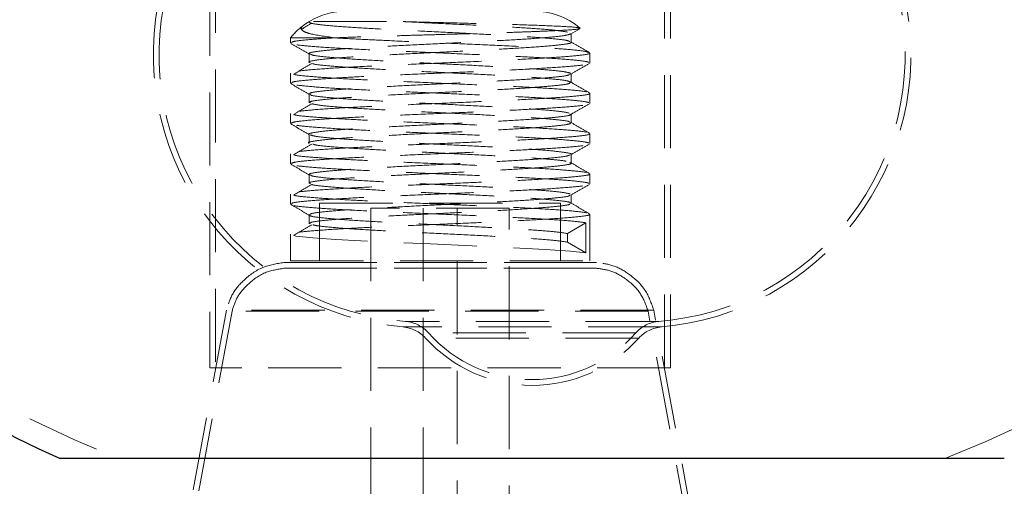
# Model space of a CAD drawing. Header units: millimetres. Extents: x 373 to 928, y 275 to 747.
# Tile 83 of 117: x 886 to 903, y 323 to 331. Entities that reach past the tile are written whole.
import ezdxf

# ---------------------------------------------------------------- set-up
doc = ezdxf.new("R2010")
doc.units = ezdxf.units.MM
doc.linetypes.add('HIDDEN', pattern=[1.905, 1.27, -0.635])

msp = doc.modelspace()

# ---------------------------------------------------------------- linework, layer by layer
at = {"color": 7, "linetype": 'HIDDEN', "lineweight": 18}
for p, q in [((889.462, 337.998), (889.462, 325.198)), ((897.262, 325.198), (897.262, 337.998)), ((889.362, 337.598), (889.362, 325.198)), ((897.362, 325.198), (897.362, 337.598)), ((891.091, 331.209), (891.092, 331.209)), ((895.629, 330.992), (895.79, 331.085)), ((890.762, 330.925), (891.496, 330.925)), ((890.762, 330.925), (890.762, 330.839)), ((891.551, 330.925), (891.485, 330.925)), ((895.625, 331.002), (895.635, 330.996)), ((895.637, 330.852), (895.637, 331.002)), ((895.962, 330.489), (895.962, 330.664)), ((890.762, 330.314), (890.762, 330.139)), ((895.962, 329.789), (895.962, 329.964)), ((890.762, 329.614), (890.762, 329.439)), ((895.962, 329.089), (895.962, 329.264)), ((890.762, 328.914), (890.762, 328.739)), ((895.962, 328.389), (895.962, 328.564)), ((890.762, 328.214), (890.762, 328.039)), ((891.27, 328.056), (895.454, 328.056)), ((891.27, 328.056), (891.27, 327.056)), ((895.454, 327.056), (895.454, 328.056)), ((894.562, 327.97), (892.162, 327.97)), ((892.162, 327.97), (892.162, 321.88)), ((893.066, 327.97), (893.066, 320.061)), ((893.658, 320.061), (893.658, 327.97)), ((894.562, 321.88), (894.562, 327.97)), ((895.962, 327.056), (895.962, 327.864)), ((895.892, 327.715), (895.576, 327.527)), ((895.892, 327.19), (895.892, 327.715)), ((890.762, 327.514), (890.762, 327.056)), ((895.576, 327.527), (895.576, 327.377)), ((895.576, 327.377), (895.892, 327.19)), ((896.076, 327.024), (890.647, 327.024)), ((890.662, 327.024), (896.062, 327.024)), ((890.762, 327.056), (895.962, 327.056)), ((896.076, 326.924), (890.648, 326.924)), ((890.661, 326.924), (896.063, 326.924)), ((889.65, 326.199), (886.862, 311.035)), ((889.749, 326.181), (886.96, 311.016)), ((897.073, 326.199), (889.658, 326.199)), ((896.975, 326.181), (889.756, 326.181)), ((899.764, 311.016), (896.975, 326.181)), ((899.862, 311.035), (897.073, 326.199)), ((897.16, 326.002), (892.764, 326.002)), ((897.204, 325.906), (892.72, 325.906)), ((896.758, 325.802), (893.167, 325.802)), ((896.811, 325.711), (893.11, 325.711)), ((889.92, 325.198), (889.362, 325.198)), ((897.362, 325.198), (889.92, 325.198))]:
    msp.add_line(p, q, dxfattribs=at)
at = {"color": 7, "linetype": 'Continuous', "lineweight": 25}
msp.add_line((903.161, 323.62), (886.761, 323.62), dxfattribs=at)
at = {"color": 7, "linetype": 'HIDDEN', "lineweight": 18, "flags": 128}
msp.add_lwpolyline([(890.834, 327.492), (890.858, 327.484), (891.149, 327.453), (891.551, 327.425), (891.987, 327.401), (892.483, 327.378), (893.197, 327.346), (893.92, 327.315), (894.602, 327.284), (895.186, 327.253), (895.627, 327.221), (895.892, 327.19), (895.892, 327.19), (895.892, 327.19)], dxfattribs=at)
at = {"color": 7, "linetype": 'Continuous', "lineweight": 25}
msp.add_arc((894.961, 341.861), 20, 97.9818, 245.7952, dxfattribs=at)
at = {"color": 7, "linetype": 'HIDDEN', "lineweight": 18}
for centre, radius, start, end in [((894.961, 341.861), 19.6, 93.2173, 248.5441), ((894.961, 341.861), 19.6, 291.4559, 0), ((893.362, 306.355), 34.6, 91.8218, 244.1154), ((893.362, 306.355), 34.6, 0, 88.1782), ((893.127, 330.633), 4.745, 169.5807, 265.0349), ((893.127, 330.633), 4.645, 169.5807, 265.4656), ((896.794, 330.633), 4.645, 274.5344, 10.4193), ((896.794, 330.633), 4.745, 274.9651, 10.4193), ((891.739, 330.134), 1.257, 90, 121.2614), ((894.985, 330.134), 1.257, 49.9742, 90), ((891.739, 330.134), 1.257, 125.6374, 141.0196), ((892.713, 325.404), 0.6, 41.4656, 85.4656), ((897.209, 325.404), 0.6, 94.5344, 138.5344), ((892.665, 325.308), 0.6, 42.2134, 85.0349), ((894.961, 327.391), 2.4, 221.4656, 318.5344), ((897.257, 325.308), 0.6, 94.9651, 137.7866), ((894.961, 327.391), 2.5, 222.2134, 317.7866)]:
    msp.add_arc(centre, radius, start, end, dxfattribs=at)
for points, knots in [([(891.551, 330.925), (891.394, 330.947), (891.158, 330.979), (890.995, 331.031), (890.943, 331.073), (890.955, 331.113), (890.994, 331.147), (891.029, 331.172), (891.067, 331.194), (891.085, 331.205), (891.091, 331.209)], [0, 0, 0, 0, 0.3523417, 0.5269114, 0.7074746, 0.8452781, 0.9061702, 0.9673389, 0.9884519, 1, 1, 1, 1]), ([(891.131, 331.18), (891.078, 331.148), (891.02, 331.114), (890.962, 331.079), (890.956, 331.076)], [0, 0, 0, 0, 0.904693, 1, 1, 1, 1]), ([(891.091, 331.209), (891.09, 331.203), (891.085, 331.186), (891.227, 331.158), (891.548, 331.128), (892.013, 331.096), (892.584, 331.065), (893.215, 331.034), (893.858, 331.003), (894.461, 330.971), (894.981, 330.94), (895.366, 330.909), (895.588, 330.882), (895.604, 330.866), (895.61, 330.86)], [0, 0, 0, 0, 0.053573, 0.143447, 0.232611, 0.322469, 0.411673, 0.501453, 0.590753, 0.680392, 0.769841, 0.859291, 0.948929, 1, 1, 1, 1]), ([(891.162, 331.209), (891.193, 331.209), (891.26, 331.209), (891.435, 331.209), (891.664, 331.209), (891.941, 331.209), (892.288, 331.209), (892.562, 331.209), (892.718, 331.209)], [0, 0, 0, 0, 0.1441279, 0.3053706, 0.4666133, 0.627856, 0.7890986, 1, 1, 1, 1]), ([(895.788, 331.089), (895.788, 331.087), (895.787, 331.079), (895.644, 331.066), (895.377, 331.051), (895.115, 331.04), (894.8, 331.028), (894.443, 331.016), (894.051, 331.004), (893.639, 330.992), (893.212, 330.98), (892.788, 330.968), (892.374, 330.956), (891.924, 330.942), (891.655, 330.931), (891.496, 330.925)], [0, 0, 0, 0, 0.022334, 0.163148, 0.233509, 0.305853, 0.377173, 0.450543, 0.522328, 0.596149, 0.668719, 0.743353, 0.816636, 0.892023, 1, 1, 1, 1]), ([(892.718, 331.209), (892.884, 331.2), (893.257, 331.181), (893.858, 331.153), (894.462, 331.121), (894.977, 331.09), (895.379, 331.059), (895.51, 331.038), (895.576, 331.027)], [0, 0, 0, 0, 0.137645, 0.30974, 0.482487, 0.65487, 0.827253, 1, 1, 1, 1]), ([(892.718, 331.209), (892.967, 331.202), (893.466, 331.19), (894.239, 331.169), (894.928, 331.149), (895.461, 331.128), (895.73, 331.111), (895.777, 331.1), (895.792, 331.096)], [0, 0, 0, 0, 0.177934, 0.355762, 0.537477, 0.721284, 0.906603, 1, 1, 1, 1]), ([(890.786, 330.839), (890.784, 330.846), (890.78, 330.862), (891.003, 330.89), (891.29, 330.912), (891.476, 330.924), (891.496, 330.925)], [0, 0, 0, 0, 0.228323, 0.593649, 0.956619, 1, 1, 1, 1]), ([(895.619, 330.992), (895.594, 330.983), (895.542, 330.964), (895.249, 330.934), (894.814, 330.902), (894.26, 330.872), (893.638, 330.84), (892.993, 330.809), (892.378, 330.777), (891.84, 330.747), (891.417, 330.715), (891.161, 330.684), (891.058, 330.661), (891.097, 330.648), (891.104, 330.646)], [0, 0, 0, 0, 0.078953, 0.168944, 0.259595, 0.349544, 0.44021, 0.530174, 0.620792, 0.710824, 0.801332, 0.891488, 0.981822, 1, 1, 1, 1]), ([(891.551, 330.925), (891.692, 330.917), (891.973, 330.901), (892.531, 330.875), (893.193, 330.846), (893.929, 330.815), (894.618, 330.784), (895.212, 330.753), (895.652, 330.721), (895.907, 330.694), (895.926, 330.677), (895.933, 330.671)], [0, 0, 0, 0, 0.093641, 0.1869424, 0.3103809, 0.4331608, 0.5564056, 0.6793909, 0.8023765, 0.9256209, 1, 1, 1, 1]), ([(890.769, 330.831), (890.823, 330.8), (890.932, 330.737), (891.041, 330.674), (891.095, 330.642)], [0, 0, 0, 0, 0.500079, 1, 1, 1, 1]), ([(895.943, 330.502), (895.928, 330.507), (895.876, 330.521), (895.656, 330.546), (895.21, 330.578), (894.618, 330.609), (893.928, 330.64), (893.193, 330.671), (892.472, 330.703), (891.821, 330.733), (891.286, 330.765), (890.933, 330.796), (890.765, 330.818), (890.777, 330.83), (890.779, 330.831)], [0, 0, 0, 0, 0.038306, 0.133599, 0.228693, 0.323785, 0.41908, 0.514014, 0.609458, 0.704291, 0.799818, 0.894608, 0.990151, 1, 1, 1, 1]), ([(895.625, 330.852), (895.629, 330.85), (895.656, 330.838), (895.534, 330.815), (895.255, 330.784), (894.813, 330.752), (894.261, 330.722), (893.638, 330.69), (892.993, 330.659), (892.378, 330.627), (891.84, 330.597), (891.417, 330.565), (891.161, 330.534), (891.058, 330.511), (891.097, 330.498), (891.104, 330.496)], [0, 0, 0, 0, 0.014976, 0.103176, 0.190812, 0.279089, 0.366685, 0.454978, 0.542587, 0.630833, 0.718509, 0.806648, 0.894444, 0.982414, 1, 1, 1, 1]), ([(895.957, 330.671), (895.903, 330.702), (895.794, 330.765), (895.685, 330.828), (895.631, 330.86)], [0, 0, 0, 0, 0.50008, 1, 1, 1, 1]), ([(895.948, 330.664), (895.952, 330.662), (895.983, 330.65), (895.844, 330.627), (895.525, 330.597), (895.02, 330.565), (894.389, 330.534), (893.678, 330.502), (892.941, 330.472), (892.237, 330.44), (891.623, 330.409), (891.138, 330.377), (890.851, 330.346), (890.73, 330.325), (890.764, 330.314), (890.765, 330.314)], [0, 0, 0, 0, 0.015173, 0.104732, 0.193719, 0.283357, 0.372303, 0.461956, 0.550915, 0.640522, 0.729549, 0.819046, 0.908196, 0.997521, 1, 1, 1, 1]), ([(891.089, 330.646), (891.089, 330.621), (891.089, 330.571), (891.089, 330.521), (891.089, 330.496)], [0, 0, 0, 0, 0.499919, 1, 1, 1, 1]), ([(891.114, 330.642), (891.126, 330.635), (891.156, 330.618), (891.405, 330.59), (891.811, 330.559), (892.346, 330.528), (892.957, 330.496), (893.602, 330.465), (894.227, 330.433), (894.786, 330.403), (895.229, 330.371), (895.54, 330.34), (895.602, 330.319), (895.633, 330.309)], [0, 0, 0, 0, 0.062876, 0.156428, 0.250345, 0.343769, 0.4378, 0.531153, 0.625234, 0.718572, 0.812637, 0.906017, 1, 1, 1, 1]), ([(890.786, 330.139), (890.784, 330.146), (890.78, 330.162), (891.003, 330.19), (891.411, 330.221), (891.979, 330.253), (892.653, 330.284), (893.383, 330.315), (894.111, 330.346), (894.781, 330.377), (895.342, 330.409), (895.735, 330.44), (895.936, 330.464), (895.934, 330.478), (895.933, 330.481)], [0, 0, 0, 0, 0.057366, 0.149154, 0.24035, 0.332026, 0.423347, 0.514846, 0.606348, 0.697668, 0.789345, 0.88054, 0.972329, 1, 1, 1, 1]), ([(891.131, 330.48), (891.078, 330.448), (890.973, 330.386), (890.867, 330.323), (890.815, 330.292)], [0, 0, 0, 0, 0.499949, 1, 1, 1, 1]), ([(891.148, 330.48), (891.154, 330.477), (891.183, 330.464), (891.409, 330.44), (891.81, 330.409), (892.346, 330.378), (892.957, 330.346), (893.602, 330.315), (894.227, 330.283), (894.786, 330.253), (895.229, 330.221), (895.538, 330.191), (895.599, 330.17), (895.629, 330.159)], [0, 0, 0, 0, 0.026045, 0.123528, 0.221391, 0.31874, 0.416723, 0.513998, 0.612032, 0.709292, 0.807309, 0.904613, 1, 1, 1, 1]), ([(895.629, 330.292), (895.683, 330.324), (895.792, 330.387), (895.9, 330.45), (895.955, 330.481)], [0, 0, 0, 0, 0.499922, 1, 1, 1, 1]), ([(890.834, 330.292), (890.84, 330.289), (890.873, 330.276), (891.118, 330.254), (891.512, 330.226), (891.977, 330.201), (892.53, 330.175), (893.194, 330.146), (893.928, 330.115), (894.618, 330.084), (895.212, 330.053), (895.652, 330.021), (895.907, 329.994), (895.926, 329.977), (895.933, 329.971)], [0, 0, 0, 0, 0.024858, 0.122144, 0.20825, 0.28239, 0.356262, 0.453995, 0.551207, 0.648786, 0.74616, 0.843535, 0.941114, 1, 1, 1, 1]), ([(895.607, 330.292), (895.603, 330.287), (895.591, 330.272), (895.382, 330.246), (895.006, 330.215), (894.492, 330.184), (893.893, 330.152), (893.251, 330.122), (892.618, 330.09), (892.043, 330.059), (891.57, 330.027), (891.244, 329.997), (891.08, 329.969), (891.102, 329.952), (891.111, 329.946)], [0, 0, 0, 0, 0.042301, 0.132753, 0.223013, 0.313274, 0.403725, 0.493836, 0.584429, 0.674443, 0.765116, 0.855088, 0.945777, 1, 1, 1, 1]), ([(895.637, 330.152), (895.637, 330.177), (895.637, 330.227), (895.637, 330.277), (895.637, 330.302)], [0, 0, 0, 0, 0.50008, 1, 1, 1, 1]), ([(890.769, 330.131), (890.823, 330.1), (890.932, 330.037), (891.041, 329.974), (891.095, 329.942)], [0, 0, 0, 0, 0.500078, 1, 1, 1, 1]), ([(895.943, 329.802), (895.928, 329.807), (895.876, 329.821), (895.656, 329.846), (895.21, 329.878), (894.618, 329.909), (893.928, 329.94), (893.193, 329.971), (892.472, 330.003), (891.821, 330.033), (891.286, 330.065), (890.933, 330.096), (890.765, 330.118), (890.777, 330.13), (890.779, 330.131)], [0, 0, 0, 0, 0.038307, 0.133603, 0.2287, 0.323796, 0.419093, 0.51403, 0.609477, 0.704313, 0.799843, 0.894636, 0.990183, 1, 1, 1, 1]), ([(895.622, 330.152), (895.618, 330.144), (895.608, 330.125), (895.385, 330.096), (895.006, 330.065), (894.493, 330.034), (893.893, 330.002), (893.251, 329.972), (892.618, 329.94), (892.043, 329.909), (891.57, 329.877), (891.244, 329.847), (891.08, 329.819), (891.102, 329.802), (891.111, 329.796)], [0, 0, 0, 0, 0.0680014, 0.1560358, 0.2438842, 0.3317332, 0.4197669, 0.5074689, 0.5956414, 0.6832495, 0.7714992, 0.859067, 0.9473323, 1, 1, 1, 1]), ([(895.957, 329.971), (895.903, 330.002), (895.794, 330.065), (895.685, 330.128), (895.631, 330.16)], [0, 0, 0, 0, 0.500146, 1, 1, 1, 1]), ([(895.948, 329.964), (895.952, 329.962), (895.983, 329.95), (895.844, 329.927), (895.525, 329.897), (895.02, 329.865), (894.389, 329.834), (893.678, 329.802), (892.941, 329.772), (892.237, 329.74), (891.623, 329.709), (891.138, 329.677), (890.851, 329.646), (890.73, 329.625), (890.764, 329.614), (890.765, 329.614)], [0, 0, 0, 0, 0.015173, 0.104732, 0.193719, 0.283357, 0.372303, 0.461956, 0.550915, 0.640522, 0.729549, 0.819046, 0.908196, 0.997521, 1, 1, 1, 1]), ([(891.089, 329.946), (891.089, 329.921), (891.089, 329.871), (891.089, 329.821), (891.089, 329.796)], [0, 0, 0, 0, 0.4998383, 1, 1, 1, 1]), ([(891.112, 329.942), (891.112, 329.939), (891.11, 329.926), (891.286, 329.902), (891.629, 329.872), (892.121, 329.84), (892.706, 329.809), (893.344, 329.778), (893.982, 329.746), (894.574, 329.715), (895.066, 329.684), (895.439, 329.653), (895.548, 329.632), (895.602, 329.621)], [0, 0, 0, 0, 0.025942, 0.12366, 0.220745, 0.318343, 0.415561, 0.512972, 0.610381, 0.7076, 0.805198, 0.902283, 1, 1, 1, 1]), ([(890.786, 329.439), (890.784, 329.446), (890.78, 329.462), (891.003, 329.49), (891.411, 329.521), (891.979, 329.553), (892.653, 329.584), (893.383, 329.615), (894.111, 329.646), (894.781, 329.677), (895.342, 329.709), (895.735, 329.74), (895.936, 329.764), (895.934, 329.778), (895.933, 329.781)], [0, 0, 0, 0, 0.057367, 0.149157, 0.240354, 0.332032, 0.423355, 0.514856, 0.606359, 0.697681, 0.789359, 0.880556, 0.972346, 1, 1, 1, 1]), ([(891.131, 329.78), (891.078, 329.748), (890.972, 329.686), (890.867, 329.623), (890.815, 329.592)], [0, 0, 0, 0, 0.499911, 1, 1, 1, 1]), ([(891.141, 329.78), (891.186, 329.771), (891.283, 329.751), (891.634, 329.721), (892.119, 329.69), (892.707, 329.659), (893.344, 329.628), (893.983, 329.596), (894.573, 329.565), (895.07, 329.534), (895.424, 329.503), (895.609, 329.478), (895.61, 329.464), (895.611, 329.46)], [0, 0, 0, 0, 0.0851205, 0.1824858, 0.2803657, 0.3778646, 0.4755568, 0.573248, 0.6707477, 0.7686268, 0.8659926, 0.9639918, 1, 1, 1, 1]), ([(895.629, 329.592), (895.683, 329.624), (895.792, 329.687), (895.9, 329.75), (895.955, 329.781)], [0, 0, 0, 0, 0.499923, 1, 1, 1, 1]), ([(890.834, 329.592), (890.84, 329.589), (890.873, 329.576), (891.118, 329.554), (891.512, 329.526), (891.977, 329.501), (892.53, 329.475), (893.194, 329.446), (893.928, 329.415), (894.618, 329.384), (895.212, 329.353), (895.652, 329.321), (895.907, 329.294), (895.926, 329.277), (895.933, 329.271)], [0, 0, 0, 0, 0.024861, 0.122147, 0.208253, 0.282394, 0.356266, 0.453999, 0.55121, 0.64879, 0.746164, 0.843539, 0.941118, 1, 1, 1, 1]), ([(895.617, 329.602), (895.622, 329.598), (895.642, 329.584), (895.492, 329.558), (895.177, 329.528), (894.71, 329.496), (894.14, 329.465), (893.509, 329.434), (892.867, 329.403), (892.263, 329.371), (891.746, 329.34), (891.35, 329.309), (891.132, 329.277), (891.05, 329.257), (891.09, 329.246), (891.09, 329.246)], [0, 0, 0, 0, 0.032434, 0.120718, 0.208304, 0.296572, 0.384198, 0.472389, 0.560109, 0.648162, 0.736028, 0.823896, 0.911947, 0.999668, 1, 1, 1, 1]), ([(895.637, 329.452), (895.637, 329.477), (895.637, 329.527), (895.637, 329.577), (895.637, 329.602)], [0, 0, 0, 0, 0.500159, 1, 1, 1, 1]), ([(890.769, 329.431), (890.823, 329.4), (890.932, 329.337), (891.041, 329.274), (891.095, 329.242)], [0, 0, 0, 0, 0.500077, 1, 1, 1, 1]), ([(895.943, 329.102), (895.928, 329.107), (895.876, 329.121), (895.656, 329.146), (895.21, 329.178), (894.618, 329.209), (893.928, 329.24), (893.193, 329.271), (892.473, 329.303), (891.82, 329.333), (891.292, 329.365), (890.911, 329.396), (890.821, 329.417), (890.776, 329.428)], [0, 0, 0, 0, 0.038687, 0.134928, 0.230968, 0.327006, 0.423249, 0.519127, 0.61552, 0.711296, 0.807774, 0.903506, 1, 1, 1, 1]), ([(895.616, 329.452), (895.622, 329.448), (895.642, 329.434), (895.492, 329.408), (895.177, 329.378), (894.71, 329.346), (894.14, 329.315), (893.509, 329.284), (892.867, 329.253), (892.263, 329.221), (891.746, 329.19), (891.35, 329.159), (891.132, 329.127), (891.05, 329.107), (891.089, 329.096), (891.09, 329.096)], [0, 0, 0, 0, 0.032518, 0.120807, 0.208398, 0.296672, 0.384303, 0.4725, 0.560225, 0.648283, 0.736155, 0.824028, 0.912085, 0.999811, 1, 1, 1, 1]), ([(895.957, 329.271), (895.903, 329.302), (895.794, 329.365), (895.685, 329.428), (895.631, 329.46)], [0, 0, 0, 0, 0.5002115, 1, 1, 1, 1]), ([(895.948, 329.264), (895.952, 329.262), (895.983, 329.25), (895.844, 329.227), (895.525, 329.197), (895.02, 329.165), (894.389, 329.134), (893.678, 329.102), (892.941, 329.072), (892.237, 329.04), (891.623, 329.009), (891.138, 328.977), (890.851, 328.946), (890.73, 328.925), (890.764, 328.914), (890.765, 328.914)], [0, 0, 0, 0, 0.015173, 0.104732, 0.193719, 0.283357, 0.372303, 0.461956, 0.550915, 0.640522, 0.729549, 0.819046, 0.908196, 0.997521, 1, 1, 1, 1]), ([(891.089, 329.246), (891.089, 329.221), (891.089, 329.171), (891.089, 329.121), (891.089, 329.096)], [0, 0, 0, 0, 0.4997574, 1, 1, 1, 1]), ([(891.105, 329.242), (891.129, 329.233), (891.182, 329.214), (891.474, 329.184), (891.909, 329.152), (892.463, 329.122), (893.085, 329.09), (893.73, 329.059), (894.346, 329.027), (894.884, 328.997), (895.308, 328.965), (895.559, 328.934), (895.665, 328.913), (895.636, 328.902), (895.635, 328.902)], [0, 0, 0, 0, 0.080173, 0.171601, 0.263699, 0.355084, 0.447198, 0.538598, 0.630664, 0.722133, 0.814087, 0.905682, 0.997459, 1, 1, 1, 1]), ([(890.786, 328.739), (890.784, 328.746), (890.78, 328.762), (891.003, 328.79), (891.411, 328.821), (891.979, 328.853), (892.653, 328.884), (893.383, 328.915), (894.111, 328.946), (894.781, 328.977), (895.342, 329.009), (895.735, 329.04), (895.936, 329.064), (895.934, 329.078), (895.933, 329.081)], [0, 0, 0, 0, 0.057367, 0.149156, 0.240353, 0.332029, 0.423352, 0.514852, 0.606355, 0.697676, 0.789354, 0.88055, 0.972339, 1, 1, 1, 1]), ([(891.131, 329.08), (891.078, 329.048), (890.972, 328.986), (890.867, 328.923), (890.815, 328.892)], [0, 0, 0, 0, 0.499874, 1, 1, 1, 1]), ([(891.153, 329.08), (891.168, 329.075), (891.214, 329.059), (891.478, 329.034), (891.908, 329.002), (892.464, 328.972), (893.085, 328.94), (893.731, 328.909), (894.345, 328.877), (894.888, 328.847), (895.292, 328.815), (895.516, 328.794), (895.547, 328.782), (895.549, 328.782)], [0, 0, 0, 0, 0.049191, 0.153721, 0.259016, 0.363498, 0.468812, 0.573309, 0.678568, 0.783145, 0.888276, 0.992996, 1, 1, 1, 1]), ([(895.629, 328.892), (895.683, 328.924), (895.792, 328.987), (895.9, 329.05), (895.955, 329.081)], [0, 0, 0, 0, 0.499924, 1, 1, 1, 1]), ([(890.834, 328.892), (890.84, 328.889), (890.873, 328.876), (891.118, 328.854), (891.512, 328.826), (891.977, 328.801), (892.53, 328.775), (893.194, 328.746), (893.928, 328.715), (894.618, 328.684), (895.212, 328.653), (895.652, 328.621), (895.907, 328.594), (895.926, 328.577), (895.933, 328.571)], [0, 0, 0, 0, 0.024865, 0.122151, 0.208257, 0.282397, 0.356269, 0.454002, 0.551214, 0.648794, 0.746168, 0.843543, 0.941122, 1, 1, 1, 1]), ([(895.609, 328.892), (895.597, 328.885), (895.567, 328.868), (895.319, 328.84), (894.913, 328.809), (894.378, 328.778), (893.767, 328.746), (893.122, 328.715), (892.497, 328.683), (891.939, 328.653), (891.491, 328.621), (891.199, 328.59), (891.068, 328.565), (891.101, 328.55), (891.111, 328.546)], [0, 0, 0, 0, 0.060596, 0.150766, 0.241287, 0.331333, 0.421964, 0.511941, 0.602621, 0.692584, 0.783248, 0.873252, 0.963837, 1, 1, 1, 1]), ([(895.637, 328.752), (895.637, 328.777), (895.637, 328.827), (895.637, 328.877), (895.637, 328.902)], [0, 0, 0, 0, 0.5002385, 1, 1, 1, 1]), ([(890.769, 328.731), (890.824, 328.7), (890.932, 328.637), (891.041, 328.574), (891.095, 328.542)], [0, 0, 0, 0, 0.5000762, 1, 1, 1, 1]), ([(895.943, 328.402), (895.928, 328.407), (895.876, 328.421), (895.656, 328.446), (895.21, 328.478), (894.618, 328.509), (893.928, 328.54), (893.193, 328.571), (892.472, 328.603), (891.821, 328.633), (891.286, 328.665), (890.933, 328.696), (890.765, 328.718), (890.777, 328.73), (890.779, 328.731)], [0, 0, 0, 0, 0.03831, 0.133612, 0.228716, 0.323818, 0.419122, 0.514065, 0.609519, 0.704361, 0.799898, 0.894696, 0.99025, 1, 1, 1, 1]), ([(895.616, 328.76), (895.624, 328.757), (895.668, 328.744), (895.573, 328.721), (895.326, 328.69), (894.911, 328.659), (894.379, 328.628), (893.767, 328.596), (893.122, 328.565), (892.497, 328.533), (891.939, 328.503), (891.491, 328.471), (891.199, 328.44), (891.068, 328.415), (891.101, 328.4), (891.111, 328.396)], [0, 0, 0, 0, 0.019492, 0.105529, 0.191397, 0.277599, 0.363349, 0.449657, 0.535342, 0.621695, 0.707367, 0.793705, 0.879416, 0.965679, 1, 1, 1, 1]), ([(895.957, 328.571), (895.903, 328.602), (895.794, 328.665), (895.685, 328.728), (895.631, 328.76)], [0, 0, 0, 0, 0.500278, 1, 1, 1, 1]), ([(895.948, 328.564), (895.952, 328.562), (895.983, 328.55), (895.844, 328.527), (895.525, 328.497), (895.02, 328.465), (894.389, 328.434), (893.678, 328.402), (892.941, 328.372), (892.237, 328.34), (891.623, 328.309), (891.138, 328.277), (890.851, 328.246), (890.73, 328.225), (890.764, 328.214), (890.765, 328.214)], [0, 0, 0, 0, 0.015173, 0.104732, 0.193719, 0.283357, 0.372303, 0.461956, 0.550915, 0.640522, 0.729549, 0.819046, 0.908196, 0.997521, 1, 1, 1, 1]), ([(891.089, 328.546), (891.089, 328.521), (891.089, 328.471), (891.089, 328.421), (891.089, 328.396)], [0, 0, 0, 0, 0.499677, 1, 1, 1, 1]), ([(891.117, 328.542), (891.121, 328.537), (891.133, 328.522), (891.342, 328.496), (891.717, 328.465), (892.231, 328.434), (892.831, 328.402), (893.473, 328.372), (894.105, 328.34), (894.682, 328.309), (895.15, 328.277), (895.493, 328.247), (895.578, 328.225), (895.621, 328.215)], [0, 0, 0, 0, 0.044665, 0.140309, 0.23575, 0.331192, 0.426835, 0.522117, 0.617911, 0.713091, 0.808969, 0.904106, 1, 1, 1, 1]), ([(890.786, 328.039), (890.784, 328.046), (890.78, 328.062), (891.003, 328.09), (891.411, 328.121), (891.979, 328.153), (892.653, 328.184), (893.383, 328.215), (894.111, 328.246), (894.781, 328.277), (895.342, 328.309), (895.735, 328.34), (895.936, 328.364), (895.934, 328.378), (895.933, 328.381)], [0, 0, 0, 0, 0.057374, 0.149176, 0.240385, 0.332074, 0.423409, 0.514922, 0.606437, 0.69777, 0.789461, 0.880669, 0.972471, 1, 1, 1, 1]), ([(891.131, 328.38), (891.078, 328.348), (890.972, 328.286), (890.867, 328.223), (890.815, 328.192)], [0, 0, 0, 0, 0.4998359, 1, 1, 1, 1]), ([(891.137, 328.38), (891.138, 328.379), (891.153, 328.368), (891.348, 328.346), (891.716, 328.315), (892.232, 328.284), (892.831, 328.252), (893.473, 328.222), (894.106, 328.19), (894.68, 328.159), (895.155, 328.127), (895.475, 328.097), (895.63, 328.073), (895.62, 328.061), (895.619, 328.06)], [0, 0, 0, 0, 0.006198, 0.104052, 0.201698, 0.299345, 0.397197, 0.494681, 0.592688, 0.690067, 0.78816, 0.885494, 0.983604, 1, 1, 1, 1]), ([(895.629, 328.192), (895.683, 328.224), (895.792, 328.287), (895.9, 328.349), (895.955, 328.381)], [0, 0, 0, 0, 0.499924, 1, 1, 1, 1]), ([(890.834, 328.192), (890.84, 328.189), (890.873, 328.176), (891.118, 328.154), (891.512, 328.126), (891.977, 328.101), (892.53, 328.075), (893.194, 328.046), (893.928, 328.015), (894.618, 327.984), (895.212, 327.953), (895.652, 327.921), (895.907, 327.894), (895.926, 327.877), (895.933, 327.871)], [0, 0, 0, 0, 0.024868, 0.122154, 0.20826, 0.282401, 0.356273, 0.454006, 0.551218, 0.648798, 0.746172, 0.843547, 0.941126, 1, 1, 1, 1]), ([(895.612, 328.192), (895.612, 328.189), (895.613, 328.176), (895.438, 328.152), (895.095, 328.122), (894.603, 328.09), (894.018, 328.059), (893.38, 328.028), (892.742, 327.996), (892.151, 327.965), (891.655, 327.934), (891.296, 327.903), (891.094, 327.873), (891.101, 327.855), (891.103, 327.846)], [0, 0, 0, 0, 0.02394, 0.114595, 0.204664, 0.295209, 0.385401, 0.475772, 0.566142, 0.656335, 0.746879, 0.836948, 0.927603, 1, 1, 1, 1]), ([(895.637, 328.052), (895.637, 328.077), (895.637, 328.127), (895.637, 328.177), (895.637, 328.202)], [0, 0, 0, 0, 0.500318, 1, 1, 1, 1]), ([(890.769, 328.031), (890.824, 327.999), (890.932, 327.937), (891.041, 327.874), (891.095, 327.842)], [0, 0, 0, 0, 0.500076, 1, 1, 1, 1]), ([(895.892, 327.715), (895.817, 327.725), (895.666, 327.746), (895.207, 327.778), (894.618, 327.809), (893.928, 327.84), (893.193, 327.871), (892.472, 327.903), (891.821, 327.933), (891.286, 327.965), (890.933, 327.996), (890.765, 328.018), (890.777, 328.03), (890.779, 328.031)], [0, 0, 0, 0, 0.099113, 0.19802, 0.296925, 0.396041, 0.494781, 0.594052, 0.692687, 0.792044, 0.890634, 0.990008, 1, 1, 1, 1]), ([(895.616, 328.052), (895.618, 328.046), (895.626, 328.03), (895.442, 328.002), (895.094, 327.972), (894.604, 327.94), (894.018, 327.909), (893.38, 327.878), (892.742, 327.846), (892.151, 327.815), (891.655, 327.784), (891.296, 327.753), (891.094, 327.723), (891.101, 327.705), (891.103, 327.696)], [0, 0, 0, 0, 0.050276, 0.138499, 0.226151, 0.314266, 0.402038, 0.489984, 0.577929, 0.665702, 0.753816, 0.841468, 0.92969, 1, 1, 1, 1]), ([(895.957, 327.871), (895.903, 327.902), (895.794, 327.965), (895.685, 328.028), (895.631, 328.06)], [0, 0, 0, 0, 0.500344, 1, 1, 1, 1]), ([(895.948, 327.864), (895.952, 327.862), (895.983, 327.85), (895.844, 327.827), (895.525, 327.797), (895.02, 327.765), (894.389, 327.734), (893.678, 327.702), (892.941, 327.672), (892.237, 327.64), (891.623, 327.609), (891.138, 327.577), (890.851, 327.546), (890.73, 327.525), (890.764, 327.514), (890.765, 327.514)], [0, 0, 0, 0, 0.0151729, 0.1047323, 0.193719, 0.2833567, 0.3723025, 0.461956, 0.5509153, 0.6405219, 0.7295492, 0.8190463, 0.9081957, 0.9975213, 1, 1, 1, 1]), ([(891.089, 327.846), (891.089, 327.821), (891.089, 327.771), (891.089, 327.721), (891.089, 327.696)], [0, 0, 0, 0, 0.4995958, 1, 1, 1, 1]), ([(891.1, 327.842), (891.1, 327.842), (891.09, 327.831), (891.237, 327.808), (891.545, 327.778), (892.014, 327.746), (892.583, 327.715), (893.214, 327.684), (893.857, 327.653), (894.461, 327.621), (894.977, 327.59), (895.378, 327.559), (895.51, 327.538), (895.576, 327.527)], [0, 0, 0, 0, 0.006283, 0.10603, 0.204989, 0.304719, 0.403723, 0.503366, 0.602475, 0.701962, 0.801238, 0.900515, 1, 1, 1, 1]), ([(891.131, 327.68), (891.078, 327.648), (890.972, 327.586), (890.867, 327.523), (890.815, 327.492)], [0, 0, 0, 0, 0.4997982, 1, 1, 1, 1]), ([(891.15, 327.68), (891.178, 327.673), (891.247, 327.655), (891.553, 327.628), (892.012, 327.596), (892.584, 327.565), (893.214, 327.534), (893.857, 327.503), (894.461, 327.471), (894.977, 327.44), (895.378, 327.409), (895.51, 327.388), (895.576, 327.377)], [0, 0, 0, 0, 0.069341, 0.172361, 0.276184, 0.379251, 0.482984, 0.586161, 0.689731, 0.79308, 0.896432, 1, 1, 1, 1]), ([(890.647, 327.024), (890.522, 327.004), (890.263, 326.964), (889.964, 326.743), (889.741, 326.487), (889.68, 326.293), (889.65, 326.199)], [0, 0, 0, 0, 0.272487, 0.562677, 0.788086, 1, 1, 1, 1]), ([(890.647, 327.024), (890.65, 327.024), (890.655, 327.024), (890.66, 327.024), (890.662, 327.024)], [0, 0, 0, 0, 0.56035, 1, 1, 1, 1]), ([(896.062, 327.024), (896.065, 327.024), (896.069, 327.024), (896.074, 327.024), (896.076, 327.024)], [0, 0, 0, 0, 0.559648, 1, 1, 1, 1]), ([(897.073, 326.199), (897.031, 326.318), (896.944, 326.565), (896.67, 326.816), (896.376, 326.987), (896.174, 327.012), (896.076, 327.024)], [0, 0, 0, 0, 0.271519, 0.561412, 0.787314, 1, 1, 1, 1]), ([(890.648, 326.924), (890.537, 326.906), (890.303, 326.869), (890.033, 326.668), (889.83, 326.437), (889.775, 326.263), (889.749, 326.181)], [0, 0, 0, 0, 0.268416, 0.564329, 0.793068, 1, 1, 1, 1]), ([(890.648, 326.924), (890.65, 326.924), (890.655, 326.924), (890.659, 326.924), (890.661, 326.924)], [0, 0, 0, 0, 0.559538, 1, 1, 1, 1]), ([(896.063, 326.924), (896.065, 326.924), (896.07, 326.924), (896.074, 326.924), (896.076, 326.924)], [0, 0, 0, 0, 0.560454, 1, 1, 1, 1]), ([(896.975, 326.181), (896.937, 326.286), (896.858, 326.508), (896.609, 326.735), (896.344, 326.891), (896.162, 326.913), (896.076, 326.924)], [0, 0, 0, 0, 0.267035, 0.562542, 0.79195, 1, 1, 1, 1])]:
    msp.add_open_spline(points, degree=3, knots=knots, dxfattribs=at)

doc.saveas('drawing.dxf')
